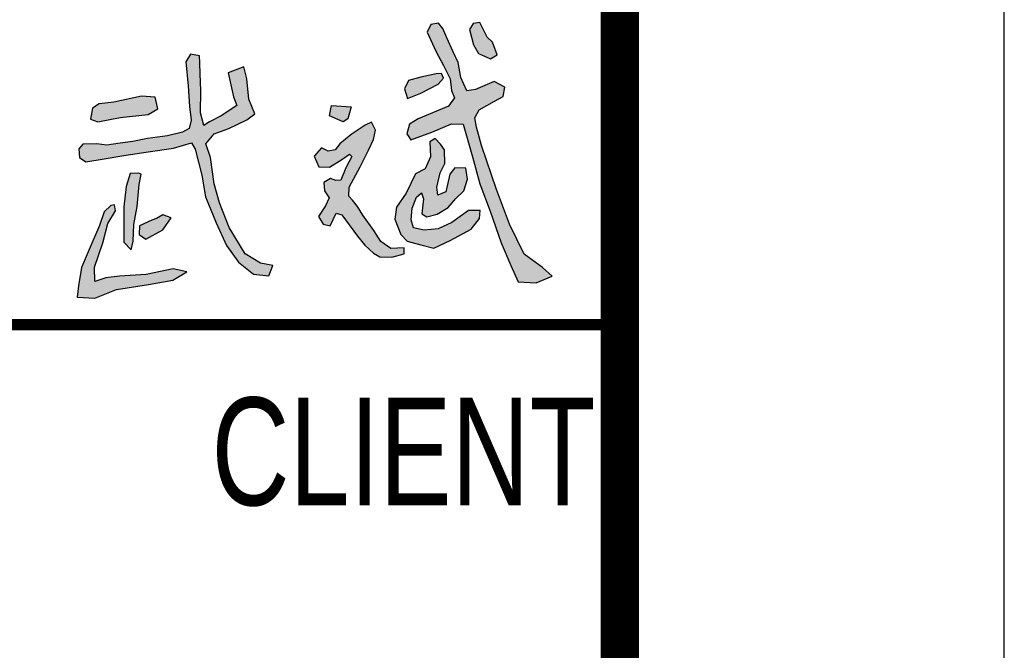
# Model space of a CAD drawing. Extents: x 427948 to 764348, y 274849 to 601549.
# Tile 139 of 212: x 761787 to 764348, y 462803 to 464442. Entities that reach past the tile are written whole.
import ezdxf

# ---------------------------------------------------------------- set-up
doc = ezdxf.new("R2010")
doc.units = 0
doc.header["$LTSCALE"] = 1000
doc.header["$MEASUREMENT"] = 0
doc.layers.get('0').update_dxf_attribs({"linetype": 'CONTINUOUS'})
doc.layers.add('PUB_TITLE', color=4, linetype='CONTINUOUS')
doc.layers.add('TK', color=7, linetype='CONTINUOUS')
doc.styles.add('-宋体', font='txt', dxfattribs={"width": 0.8})

# ---------------------------------------------------------------- blocks, each defined once
blk = doc.blocks.new('武斌')
h = blk.add_hatch(color=3)
h.paths.add_polyline_path([(2274.1, -164.1), (2238.2, -126.9), (2205, -148.2), (2207.7, -246.4), (2174.5, -323.4), (2110.7, -356.5), (2050.9, -481.7), (1988.5, -572), (1977.9, -650.3), (2016.4, -749.8), (2057.6, -793.6), (2145.2, -816.2), (2230, -838), (2336.5, -789.6), (2473.3, -715.3), (2526.4, -646.3), (2530.4, -593.2), (2454.7, -594.5), (2347.1, -672.8), (2259.5, -712.6), (2166.5, -720.6), (2098.8, -706), (2084.1, -654.2), (2089.5, -578.6), (2118.7, -506.9), (2149.2, -479.1), (2162.5, -517.5), (2153.2, -614.4), (2185.1, -635.7), (2252.8, -617.1), (2324.5, -573.3), (2373.7, -514.9), (2424.2, -465.8), (2449.4, -390.1), (2437.4, -319.8), (2365.7, -315.8), (2333.8, -357), (2307.3, -472.4), (2255.5, -493.7), (2250.2, -441.9), (2271.4, -349), (2302, -289.3), (2299.3, -199)])
h.paths.add_polyline_path([(2260.8, 622.8), (2209.8, 614.3), (2187.5, 564.5), (2242.7, 440.3), (2292.6, 348.5), (2337.2, 261.5), (2344.7, 186.1), (2363.8, 138.4), (2326.6, 83.2), (2128.1, 0.2), (2073.3, -34.4), (2055.4, -95.1), (2080.4, -135.6), (2217.5, -85.6), (2345.1, -30.8), (2421.4, -34.4), (2480.7, -245.6), (2529.9, -420.7), (2597, -597.5), (2667.1, -804.7), (2731.2, -951), (2777.6, -1057), (2895.8, -1063.7), (2999.5, -1021.1), (2935.5, -963.2), (2816.6, -877.8), (2722, -682.8), (2636.6, -457.3), (2539.9, -171.2), (2507.8, -53.6), (2497.1, 8.4), (2525, 59.8), (2623.4, 115.4), (2681.2, 145.3), (2691.9, 207.3), (2621.3, 243.7), (2501.4, 192.4), (2443.6, 183.8), (2405.1, 269.3), (2388, 367.7), (2355.9, 436.2), (2315.2, 528.1), (2288, 588.1)])
h.paths.add_polyline_path([(2577.7, 530.5), (2546.5, 591), (2528.2, 626.5), (2485.9, 620.6), (2461.3, 580.9), (2486.9, 480.6), (2520, 424.8), (2597.6, 389.9), (2641.1, 417.3), (2611.8, 498.6)])
h.paths.add_polyline_path([(2245, 292.3), (2145.3, 271.9), (2066, 250.3), (2039.6, 195.1), (2058.8, 133.9), (2146.5, 167.5), (2258.2, 226.3), (2293, 265.9), (2281, 295.9)])
h.paths.add_polyline_path([(1545, -209), (1500.2, -187.3), (1453.3, -241.6), (1482.5, -310.8), (1552.5, -311.5), (1632, -262.6), (1682.2, -228.7), (1697.8, -244.3), (1658.4, -316.2), (1626.1, -396.5), (1594.9, -399.6), (1558.3, -385.9), (1516.3, -412.5), (1520.1, -465.8), (1549.9, -510.8), (1527.8, -564.1), (1482.1, -632.2), (1511.8, -682.4), (1557.6, -692.3), (1595.7, -610.8), (1632.3, -623), (1735.3, -760.5), (1781.2, -817.8), (1837.8, -871), (1879.6, -893.9), (1956.5, -895.9), (2038.7, -875.7), (2037.3, -836.7), (1951.7, -840.7), (1887, -794.9), (1840.5, -723.5), (1769.8, -624.5), (1735, -567), (1701.7, -526.9), (1679, -501.2), (1681.2, -441.5), (1751.9, -309.9), (1805.2, -202.3), (1839, -133.9), (1852.4, -71.7), (1824.6, -19.7), (1783.4, -39.1), (1693.8, -99.5), (1620, -161.2), (1589.8, -199.9)])
h.paths.add_polyline_path([(1641, -19.2), (1552.6, 20.1), (1566.3, 86.8), (1694, 79), (1672.4, 0.5)])
h.paths.add_polyline_path([(132.2, -561.6), (88.9, -601.8), (59.5, -691.5), (-8, -847.1), (-58.6, -963.7), (-77.3, -1082.5), (-85.2, -1155.7), (29.6, -1163.7), (170.1, -1106.3), (378, -1074.6), (534.4, -1046.9), (625.5, -991.6), (538.4, -971.8), (362.2, -1009.4), (188, -1019.2), (100.9, -1031.1), (27.6, -1054.9), (25.6, -961.9), (81.1, -803.6), (112.7, -679), (162.2, -595.9), (156.3, -556.4)])
h.paths.add_polyline_path([(399.2, -657.3), (317.8, -693.2), (317, -750.1), (359, -778.9), (470.1, -718.6), (524.4, -640.7), (470.1, -621.5), (429.9, -646)], flags=17)
h.paths.add_polyline_path([(312.8, -352), (259.1, -354.5), (233, -438), (218, -569.1), (216.7, -719.9), (216.7, -799.7), (264.1, -849.5), (277.8, -793.4), (282.8, -685), (302.8, -567.9), (316.5, -425.8), (330.2, -358.5)], flags=17)
h.paths.add_polyline_path([(41.9, -161.6), (-49.7, -163), (-76.3, -194.5), (-70, -249.1), (-28.7, -278.4), (76.9, -260.9), (216.9, -235.8), (374.5, -212.5), (539.1, -188.6), (657.2, -154.7), (680.4, -195.5), (722.6, -364.1), (746.7, -504.7), (817, -673.4), (883.4, -820), (961.7, -928.4), (1060.2, -1006.7), (1158.7, -1018.8), (1184.8, -950.5), (1104.4, -936.4), (1006, -874.2), (901.4, -703.5), (839.2, -544.9), (803, -420.4), (780.9, -249.7), (748.7, -161.3), (803, -95.1), (898, -62.2), (1016.5, -5.8), (1067.3, 33.6), (1029.2, 129.5), (1015.1, 261.9), (996.8, 338), (893.8, 300), (929.1, 143.5), (950.2, 88.6), (848.7, 20.9), (773.9, -18.5), (737.3, -42.5), (714.7, 39.3), (717.5, 184.4), (713.3, 292.9), (710.5, 364.8), (707.6, 409.9), (649.8, 421.2), (620.2, 370.4), (634.3, 215.4), (642.8, 81.5), (654, -7.2), (641.3, -62.2), (597.6, -86.2), (500.3, -108.7), (370.6, -127), (276.1, -145.4), (192.8, -156.6), (106.8, -169.3)])
h.paths.add_polyline_path([(48.2, -19.3), (192.8, 9.6), (376.1, 28.9), (437.1, 65.8), (421.1, 142.9), (331.1, 149.3), (152.7, 109.2), (56.2, 99.6), (12.9, 70.7), (0, 0)], flags=17)
for points in [[(2260.8, 622.8), (2209.8, 614.3), (2187.5, 564.5), (2242.7, 440.3), (2292.6, 348.5), (2337.2, 261.5), (2344.7, 186.1), (2363.8, 138.4), (2326.6, 83.2), (2128.1, 0.2), (2073.3, -34.4), (2055.4, -95.1), (2080.4, -135.6), (2217.5, -85.6), (2345.1, -30.8), (2421.4, -34.4), (2480.7, -245.6), (2529.9, -420.7), (2597, -597.5), (2667.1, -804.7), (2731.2, -951), (2777.6, -1057), (2895.8, -1063.7), (2999.5, -1021.1), (2935.5, -963.2), (2816.6, -877.8), (2722, -682.8), (2636.6, -457.3), (2539.9, -171.2), (2507.8, -53.6), (2497.1, 8.4), (2525, 59.8), (2623.4, 115.4), (2681.2, 145.3), (2691.9, 207.3), (2621.3, 243.7), (2501.4, 192.4), (2443.6, 183.8), (2405.1, 269.3), (2388, 367.7), (2355.9, 436.2), (2315.2, 528.1), (2288, 588.1)], [(2577.7, 530.5), (2546.5, 591), (2528.2, 626.5), (2485.9, 620.6), (2461.3, 580.9), (2486.9, 480.6), (2520, 424.8), (2597.6, 389.9), (2641.1, 417.3), (2611.8, 498.6)], [(41.9, -161.6), (-49.7, -163), (-76.3, -194.5), (-70, -249.1), (-28.7, -278.4), (76.9, -260.9), (216.9, -235.8), (374.5, -212.5), (539.1, -188.6), (657.2, -154.7), (680.4, -195.5), (722.6, -364.1), (746.7, -504.7), (817, -673.4), (883.4, -820), (961.7, -928.4), (1060.2, -1006.7), (1158.7, -1018.8), (1184.8, -950.5), (1104.4, -936.4), (1006, -874.2), (901.4, -703.5), (839.2, -544.9), (803, -420.4), (780.9, -249.7), (748.7, -161.3), (803, -95.1), (898, -62.2), (1016.5, -5.8), (1067.3, 33.6), (1029.2, 129.5), (1015.1, 261.9), (996.8, 338), (893.8, 300), (929.1, 143.5), (950.2, 88.6), (848.7, 20.9), (773.9, -18.5), (737.3, -42.5), (714.7, 39.3), (717.5, 184.4), (713.3, 292.9), (710.5, 364.8), (707.6, 409.9), (649.8, 421.2), (620.2, 370.4), (634.3, 215.4), (642.8, 81.5), (654, -7.2), (641.3, -62.2), (597.6, -86.2), (500.3, -108.7), (370.6, -127), (276.1, -145.4), (192.8, -156.6), (106.8, -169.3)], [(2245, 292.3), (2145.3, 271.9), (2066, 250.3), (2039.6, 195.1), (2058.8, 133.9), (2146.5, 167.5), (2258.2, 226.3), (2293, 265.9), (2281, 295.9)], [(48.2, -19.3), (192.8, 9.6), (376.1, 28.9), (437.1, 65.8), (421.1, 142.9), (331.1, 149.3), (152.7, 109.2), (56.2, 99.6), (12.9, 70.7), (0, 0), (48.2, -19.3)], [(1641, -19.2), (1552.6, 20.1), (1566.3, 86.8), (1694, 79), (1672.4, 0.5)], [(1545, -209), (1500.2, -187.3), (1453.3, -241.6), (1482.5, -310.8), (1552.5, -311.5), (1632, -262.6), (1682.2, -228.7), (1697.8, -244.3), (1658.4, -316.2), (1626.1, -396.5), (1594.9, -399.6), (1558.3, -385.9), (1516.3, -412.5), (1520.1, -465.8), (1549.9, -510.8), (1527.8, -564.1), (1482.1, -632.2), (1511.8, -682.4), (1557.6, -692.3), (1595.7, -610.8), (1632.3, -623), (1735.3, -760.5), (1781.2, -817.8), (1837.8, -871), (1879.6, -893.9), (1956.5, -895.9), (2038.7, -875.7), (2037.3, -836.7), (1951.7, -840.7), (1887, -794.9), (1840.5, -723.5), (1769.8, -624.5), (1735, -567), (1701.7, -526.9), (1679, -501.2), (1681.2, -441.5), (1751.9, -309.9), (1805.2, -202.3), (1839, -133.9), (1852.4, -71.7), (1824.6, -19.7), (1783.4, -39.1), (1693.8, -99.5), (1620, -161.2), (1589.8, -199.9)], [(2274.1, -164.1), (2238.2, -126.9), (2205, -148.2), (2207.7, -246.4), (2174.5, -323.4), (2110.7, -356.5), (2050.9, -481.7), (1988.5, -572), (1977.9, -650.3), (2016.4, -749.8), (2057.6, -793.6), (2145.2, -816.2), (2230, -838), (2336.5, -789.6), (2473.3, -715.3), (2526.4, -646.3), (2530.4, -593.2), (2454.7, -594.5), (2347.1, -672.8), (2259.5, -712.6), (2166.5, -720.6), (2098.8, -706), (2084.1, -654.2), (2089.5, -578.6), (2118.7, -506.9), (2149.2, -479.1), (2162.5, -517.5), (2153.2, -614.4), (2185.1, -635.7), (2252.8, -617.1), (2324.5, -573.3), (2373.7, -514.9), (2424.2, -465.8), (2449.4, -390.1), (2437.4, -319.8), (2365.7, -315.8), (2333.8, -357), (2307.3, -472.4), (2255.5, -493.7), (2250.2, -441.9), (2271.4, -349), (2302, -289.3), (2299.3, -199)], [(312.8, -352), (259.1, -354.5), (233, -438), (218, -569.1), (216.7, -719.9), (216.7, -799.7), (264.1, -849.5), (277.8, -793.4), (282.8, -685), (302.8, -567.9), (316.5, -425.8), (330.2, -358.5)], [(132.2, -561.6), (88.9, -601.8), (59.5, -691.5), (-8, -847.1), (-58.6, -963.7), (-77.3, -1082.5), (-85.2, -1155.7), (29.6, -1163.7), (170.1, -1106.3), (378, -1074.6), (534.4, -1046.9), (625.5, -991.6), (538.4, -971.8), (362.2, -1009.4), (188, -1019.2), (100.9, -1031.1), (27.6, -1054.9), (25.6, -961.9), (81.1, -803.6), (112.7, -679), (162.2, -595.9), (156.3, -556.4)], [(399.2, -657.3), (317.8, -693.2), (317, -750.1), (359, -778.9), (470.1, -718.6), (524.4, -640.7), (470.1, -621.5), (429.9, -646)]]:
    blk.add_lwpolyline(points, close=True)
blk = doc.blocks.new('24')
at = {"color": 4}
blk.add_line((-1110888.9, 145318.9), (-1110888.9, 202718.9), dxfattribs=at)
at = {"layer": 'PUB_TITLE'}
for p, q in [((-1110888.9, 145318.9), (-1110888.9, 202718.9)), ((-1116488.9, 154918.9), (-1110888.9, 154918.9)), ((-1116488.9, 154918.9), (-1110888.9, 154918.9))]:
    blk.add_line(p, q, dxfattribs=at)
at = {"layer": 'PUB_TITLE', "linetype": 'Continuous'}
blk.add_lwpolyline([(-1193988.9, 144318.9), (-1109888.9, 144318.9), (-1109888.9, 203718.9), (-1193988.9, 203718.9)], close=True, dxfattribs=at)
at = {"layer": 'PUB_TITLE', "linetype": 'Continuous', "const_width": 100}
blk.add_lwpolyline([(-1191488.9, 145318.9), (-1110888.9, 145318.9), (-1110888.9, 202718.9), (-1191488.9, 202718.9)], close=True, dxfattribs=at)
at = {"layer": 'PUB_TITLE', "linetype": 'Continuous', "const_width": 80}
blk.add_lwpolyline([(-1110888.9, 145318.9), (-1110888.9, 202718.9)], dxfattribs=at)
at = {"layer": 'PUB_TITLE', "const_width": 29.8}
blk.add_lwpolyline([(-1116488.9, 154918.9), (-1110888.9, 154918.9)], dxfattribs=at)
at = {"xscale": 0.4004353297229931, "yscale": 0.4004353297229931, "zscale": 0.4004353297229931}
blk.add_blockref('武斌', (-1112265.6, 155453.3), dxfattribs=at)
at = {"layer": 'TK', "style": '-宋体', "width": 0.75}
blk.add_text('CLIENT', height=280, dxfattribs=at).set_placement((-1111950.6, 154449.3, 0))

msp = doc.modelspace()

# ---------------------------------------------------------------- block references
msp.add_blockref('24', (1874236.9, 308730.5))

doc.saveas('drawing.dxf')
